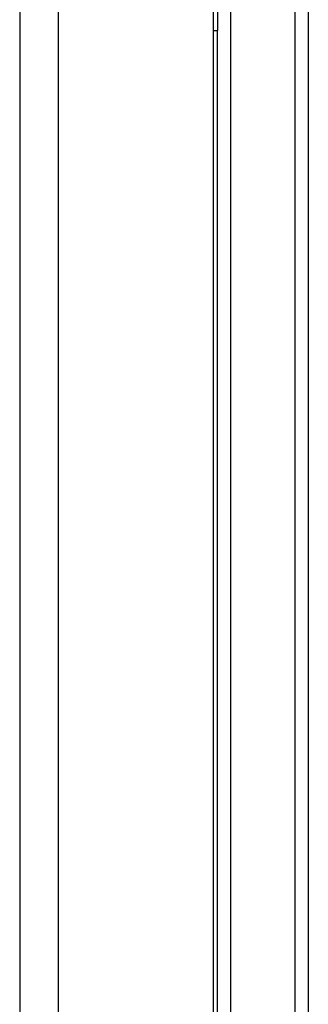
# Model space of a CAD drawing. Header units: inches. Extents: x 4 to 134, y 7 to 73.
# Tile 95 of 104: x 68.25 to 69.44, y 42.62 to 46.69. Entities that reach past the tile are written whole.
import ezdxf

# ---------------------------------------------------------------- set-up
doc = ezdxf.new("R2010")
doc.units = ezdxf.units.IN
doc.header["$MEASUREMENT"] = 0
doc.layers.add('Visible Edges(ANSI)', color=7, linetype='Continuous', lineweight=25)
doc.layers.add('Visible Tangent Edges(ANSI)', color=7, linetype='Continuous', lineweight=25)

msp = doc.modelspace()

# ---------------------------------------------------------------- linework, layer by layer
at = {"layer": 'Visible Edges(ANSI)'}
for p, q in [((68.2496, 51.4124), (68.2496, 15.9314)), ((69.0496, 51.4124), (69.0496, 15.9314)), ((69.4426, 46.9414), (69.4426, 20.4025)), ((69.0676, 46.7694), (69.0676, 46.6444)), ((69.0676, 20.6994), (69.0676, 46.6444))]:
    msp.add_line(p, q, dxfattribs=at)
at = {"layer": 'Visible Tangent Edges(ANSI)'}
for p, q in [((68.4106, 15.9314), (68.4106, 51.4124)), ((69.1215, 46.9396), (69.1215, 20.4043)), ((69.3888, 20.4034), (69.3888, 46.9405)), ((69.0496, 46.6444), (69.0676, 46.6444))]:
    msp.add_line(p, q, dxfattribs=at)

doc.saveas('drawing.dxf')
